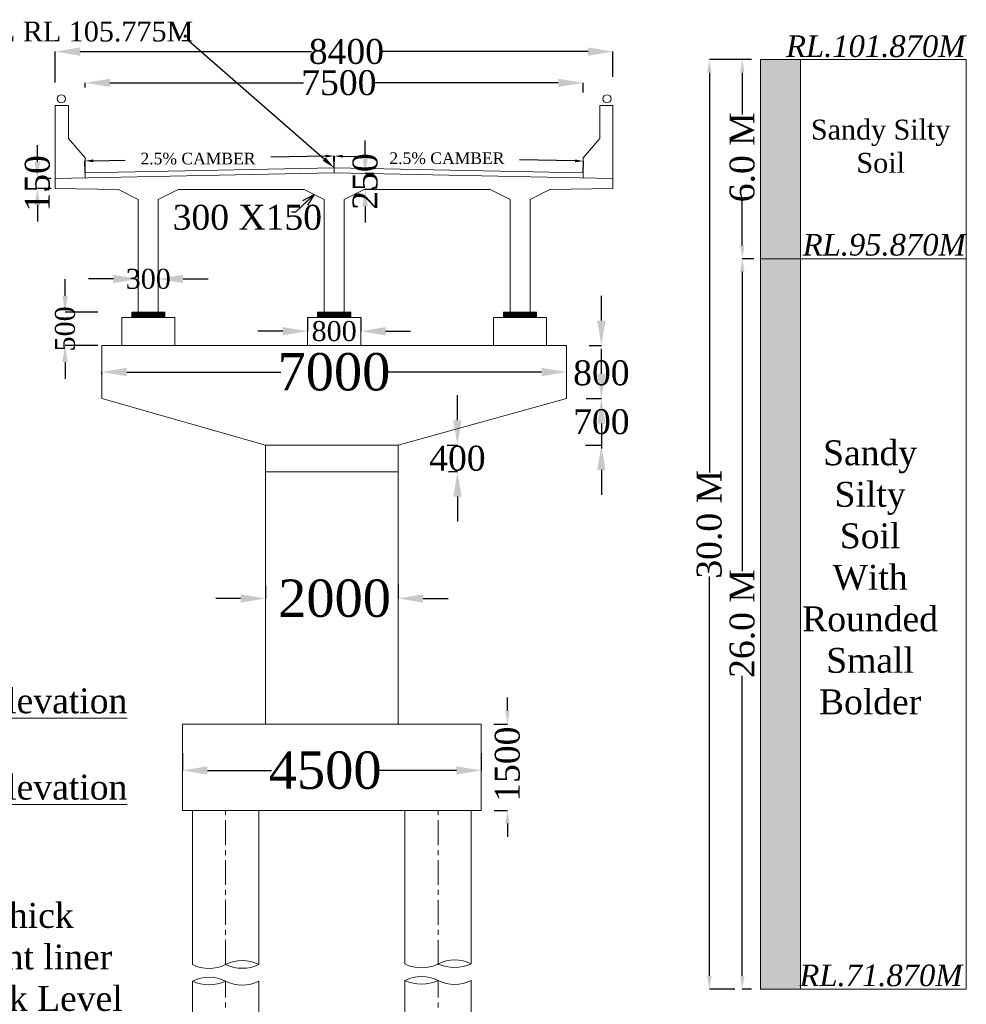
# Model space of a CAD drawing. Header units: millimetres. Extents: x 103078 to 28190236, y -3207472 to 320261.
# Tile 9 of 15: x 27989916 to 28046952, y -348554 to -289251. Entities that reach past the tile are written whole.
import ezdxf
from ezdxf import colors
from ezdxf.entities.mleader import LeaderData, LeaderLine
from ezdxf.math import Vec2, Vec3

# ---------------------------------------------------------------- set-up
doc = ezdxf.new("R2010")
doc.units = ezdxf.units.MM
doc.header["$LTSCALE"] = 60
doc.header["$MEASUREMENT"] = 0
doc.linetypes.add('CENTERX2', pattern=[4, 2.5, -0.5, 0.5, -0.5])
doc.layers.add('TEXT', color=7, linetype='Continuous')
doc.styles.add('PDF Arial Bold', font='times.ttf')
doc.dimstyles.get("Standard").update_dxf_attribs({"dimtxt": 400, "dimasz": 215, "dimexe": 0.18, "dimexo": 0.0625, "dimgap": 0.09, "dimtad": 0, "dimtih": 1, "dimtoh": 1, "dimdec": 0, "dimzin": 4, "dimdsep": 46, "dimtxsty": 'Standard', "dimblk": 'OPEN90', "dimcen": 0, "dimadec": 0, "dimazin": 1, "dimtfac": 1, "dimtdec": 0, "dimtix": 1, "dimtofl": 0, "dimtmove": 0, "dimatfit": 3, "dimldrblk": 'OPEN30', "dimfxl": 1, "dimtolj": 1, "dimtzin": 0, "dimarcsym": 0})
pattern_1 = [(45, (-58088732.1606, 395246.5), (-0.3535533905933, 0.3535533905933), [])]

# ---------------------------------------------------------------- blocks, each defined once
blk = doc.blocks.new('*D6228')
at = {"color": 0, "linetype": 'Continuous', "lineweight": -2, "ltscale": 2, "transparency": 16777216}
for p, q in [((27999726, -333427), (27999726, -334467)), ((28017726, -333427), (28017726, -334467)), ((28001226, -334467), (28005086, -334467)), ((28016226, -334467), (28011560, -334467))]:
    blk.add_line(p, q, dxfattribs=at)
at = {"color": 0, "linetype": 'Continuous', "lineweight": 9, "ltscale": 2, "transparency": 16777216}
for points in [[(28001226, -334217), (28001226, -334717), (27999726, -334467)], [(28016226, -334217), (28016226, -334717), (28017726, -334467)]]:
    blk.add_solid(points, dxfattribs=at)
at = {"layer": 'Defpoints', "color": 0, "linetype": 'Continuous', "lineweight": 9, "ltscale": 2, "transparency": 16777216}
for p in [(27999726, -333427), (28017726, -333427), (27999726, -334467)]:
    blk.add_point(p, dxfattribs=at)
at = {"color": 0, "linetype": 'Continuous', "lineweight": 9, "ltscale": 2, "transparency": 16777216, "insert": (28008323, -334467), "char_height": 1500, "attachment_point": 5, "style": 'PDF Arial Bold'}
blk.add_mtext('\\A1;{\\fTimes New Roman|b0|i0|c0|p18;\\H1.5x;4500}', dxfattribs=at)
blk = doc.blocks.new('*D6229')
at = {"color": 0, "linetype": 'Continuous', "lineweight": -2, "ltscale": 2, "transparency": 16777216}
for p, q in [((27994864, -310627), (27994864, -310473)), ((27996364, -310474), (28005649, -310474)), ((28021364, -310474), (28012052, -310474)), ((28022864, -310473), (28022864, -310473))]:
    blk.add_line(p, q, dxfattribs=at)
at = {"color": 0, "linetype": 'Continuous', "lineweight": 9, "ltscale": 2, "transparency": 16777216}
for points in [[(27996364, -310224), (27996364, -310724), (27994864, -310474)], [(28021364, -310224), (28021364, -310724), (28022864, -310474)]]:
    blk.add_solid(points, dxfattribs=at)
at = {"layer": 'Defpoints', "color": 0, "linetype": 'Continuous', "lineweight": 9, "ltscale": 2, "transparency": 16777216}
for p in [(27994864, -310474), (27994864, -310627), (28022864, -310474)]:
    blk.add_point(p, dxfattribs=at)
at = {"color": 0, "linetype": 'Continuous', "lineweight": 9, "ltscale": 2, "transparency": 16777216, "insert": (28008851, -310474), "char_height": 1500, "attachment_point": 5, "style": 'PDF Arial Bold'}
blk.add_mtext('\\A1;{\\fTimes New Roman|b0|i0|c0|p18;\\H1.5x;7000}', dxfattribs=at)
blk = doc.blocks.new('*D6230')
at = {"color": 0, "linetype": 'Continuous', "lineweight": -2, "ltscale": 2, "transparency": 16777216}
for p, q in [((28007264, -307194), (28007264, -308014)), ((28010464, -307194), (28010464, -308014)), ((28005764, -308014), (28004264, -308014)), ((28011964, -308014), (28013464, -308014))]:
    blk.add_line(p, q, dxfattribs=at)
at = {"color": 0, "linetype": 'Continuous', "lineweight": 9, "ltscale": 2, "transparency": 16777216}
for points in [[(28005764, -307764), (28005764, -308264), (28007264, -308014)], [(28011964, -307764), (28011964, -308264), (28010464, -308014)]]:
    blk.add_solid(points, dxfattribs=at)
at = {"layer": 'Defpoints', "color": 0, "linetype": 'Continuous', "lineweight": 9, "ltscale": 2, "transparency": 16777216}
for p in [(28007264, -307194), (28010464, -307194), (28010464, -308014)]:
    blk.add_point(p, dxfattribs=at)
at = {"color": 0, "linetype": 'Continuous', "lineweight": 9, "ltscale": 2, "transparency": 16777216, "insert": (28008864, -308014), "char_height": 1500, "attachment_point": 5, "style": 'PDF Arial Bold'}
blk.add_mtext('\\A1;{\\H0.8x;800}', dxfattribs=at)
blk = doc.blocks.new('*D6231')
at = {"color": 0, "linetype": 'Continuous', "lineweight": -2, "ltscale": 2, "transparency": 16777216}
for p, q in [((28024964, -307374), (28024964, -305874)), ((28024219, -308874), (28024964, -308874)), ((28024057, -312074), (28024964, -312074)), ((28024964, -313574), (28024964, -315074))]:
    blk.add_line(p, q, dxfattribs=at)
at = {"color": 0, "linetype": 'Continuous', "lineweight": 9, "ltscale": 2, "transparency": 16777216}
for points in [[(28024714, -307374), (28025214, -307374), (28024964, -308874)], [(28024714, -313574), (28025214, -313574), (28024964, -312074)]]:
    blk.add_solid(points, dxfattribs=at)
at = {"layer": 'Defpoints', "color": 0, "linetype": 'Continuous', "lineweight": 9, "ltscale": 2, "transparency": 16777216}
for p in [(28024219, -308874), (28024057, -312074), (28024964, -312074)]:
    blk.add_point(p, dxfattribs=at)
at = {"color": 0, "linetype": 'Continuous', "lineweight": 9, "ltscale": 2, "transparency": 16777216, "insert": (28024964, -310531), "char_height": 1500, "attachment_point": 5, "style": 'PDF Arial Bold'}
blk.add_mtext('\\A1;800', dxfattribs=at)
blk = doc.blocks.new('*D6232')
at = {"color": 0, "linetype": 'Continuous', "lineweight": -2, "ltscale": 2, "transparency": 16777216}
for p, q in [((28024964, -310574), (28024964, -309074)), ((28024219, -312074), (28024964, -312074)), ((28024009, -314873), (28024964, -314873)), ((28024964, -316373), (28024964, -317873))]:
    blk.add_line(p, q, dxfattribs=at)
at = {"color": 0, "linetype": 'Continuous', "lineweight": 9, "ltscale": 2, "transparency": 16777216}
for points in [[(28024714, -310574), (28025214, -310574), (28024964, -312074)], [(28024714, -316373), (28025214, -316373), (28024964, -314873)]]:
    blk.add_solid(points, dxfattribs=at)
at = {"layer": 'Defpoints', "color": 0, "linetype": 'Continuous', "lineweight": 9, "ltscale": 2, "transparency": 16777216}
for p in [(28024219, -312074), (28024009, -314873), (28024964, -314873)]:
    blk.add_point(p, dxfattribs=at)
at = {"color": 0, "linetype": 'Continuous', "lineweight": 9, "ltscale": 2, "transparency": 16777216, "insert": (28024964, -313474), "char_height": 1500, "attachment_point": 5, "style": 'PDF Arial Bold'}
blk.add_mtext('\\A1;700', dxfattribs=at)
blk = doc.blocks.new('*D6233')
at = {"color": 0, "linetype": 'Continuous', "lineweight": -2, "ltscale": 2, "transparency": 16777216}
for p, q in [((28016291, -313373), (28016291, -311873)), ((28015675, -314873), (28016292, -314873)), ((28015757, -316473), (28016292, -316473)), ((28016291, -317973), (28016291, -319473))]:
    blk.add_line(p, q, dxfattribs=at)
at = {"color": 0, "linetype": 'Continuous', "lineweight": 9, "ltscale": 2, "transparency": 16777216}
for points in [[(28016041, -313373), (28016541, -313373), (28016291, -314873)], [(28016041, -317973), (28016541, -317973), (28016291, -316473)]]:
    blk.add_solid(points, dxfattribs=at)
at = {"layer": 'Defpoints', "color": 0, "linetype": 'Continuous', "lineweight": 9, "ltscale": 2, "transparency": 16777216}
for p in [(28015675, -314873), (28015757, -316473), (28016291, -316473)]:
    blk.add_point(p, dxfattribs=at)
at = {"color": 0, "linetype": 'Continuous', "lineweight": 9, "ltscale": 2, "transparency": 16777216, "insert": (28016291, -315674), "char_height": 1500, "attachment_point": 5, "style": 'PDF Arial Bold'}
blk.add_mtext('\\A1;400', dxfattribs=at)
blk = doc.blocks.new('*D6234')
at = {"color": 0, "linetype": 'Continuous', "lineweight": -2, "ltscale": 2, "transparency": 16777216}
for p, q in [((27992064, -293029), (27992064, -291175)), ((27993564, -291175), (28007493, -291175)), ((28024164, -291175), (28011710, -291175)), ((28025664, -292688), (28025664, -291175))]:
    blk.add_line(p, q, dxfattribs=at)
at = {"color": 0, "linetype": 'Continuous', "lineweight": 9, "ltscale": 2, "transparency": 16777216}
for points in [[(27993564, -290925), (27993564, -291425), (27992064, -291175)], [(28024164, -290925), (28024164, -291425), (28025664, -291175)]]:
    blk.add_solid(points, dxfattribs=at)
at = {"layer": 'Defpoints', "color": 0, "linetype": 'Continuous', "lineweight": 9, "ltscale": 2, "transparency": 16777216}
for p in [(28025664, -291175), (28025664, -292689), (27992064, -293030)]:
    blk.add_point(p, dxfattribs=at)
at = {"color": 0, "linetype": 'Continuous', "lineweight": 9, "ltscale": 2, "transparency": 16777216, "insert": (28009602, -291175), "char_height": 1500, "attachment_point": 5, "style": 'PDF Arial Bold'}
blk.add_mtext('\\A1;8400', dxfattribs=at)
blk = doc.blocks.new('*D6235')
at = {"color": 0, "linetype": 'Continuous', "lineweight": -2, "ltscale": 2, "transparency": 16777216}
for p, q in [((27993858, -293329), (27993858, -293055)), ((27995358, -293055), (28007013, -293055)), ((28022370, -293055), (28011281, -293055)), ((28023870, -293636), (28023870, -293055))]:
    blk.add_line(p, q, dxfattribs=at)
at = {"color": 0, "linetype": 'Continuous', "lineweight": 9, "ltscale": 2, "transparency": 16777216}
for points in [[(27995358, -292805), (27995358, -293305), (27993858, -293055)], [(28022370, -292805), (28022370, -293305), (28023870, -293055)]]:
    blk.add_solid(points, dxfattribs=at)
at = {"layer": 'Defpoints', "color": 0, "linetype": 'Continuous', "lineweight": 9, "ltscale": 2, "transparency": 16777216}
for p in [(27993858, -293330), (28023870, -293055), (28023870, -293637)]:
    blk.add_point(p, dxfattribs=at)
at = {"color": 0, "linetype": 'Continuous', "lineweight": 9, "ltscale": 2, "transparency": 16777216, "insert": (28009147, -293055), "char_height": 1500, "attachment_point": 5, "style": 'PDF Arial Bold'}
blk.add_mtext('\\A1;7500', dxfattribs=at)
blk = doc.blocks.new('*D6336')
at = {"color": 0, "linetype": 'Continuous', "lineweight": -2, "ltscale": 2, "transparency": 16777216}
for p, q in [((28008350, -297468), (28005043, -297535)), ((28008864, -298174), (28008850, -297458)), ((27993864, -298474), (27993850, -297758)), ((27994349, -297748), (27996280, -297710))]:
    blk.add_line(p, q, dxfattribs=at)
at = {"color": 0, "linetype": 'Continuous', "lineweight": 9, "ltscale": 2, "transparency": 16777216}
for points in [[(27994348, -297665), (27994351, -297832), (27993850, -297758)], [(28008348, -297385), (28008351, -297552), (28008850, -297458)]]:
    blk.add_solid(points, dxfattribs=at)
at = {"layer": 'Defpoints', "color": 0, "linetype": 'Continuous', "lineweight": 9, "ltscale": 2, "transparency": 16777216}
for p in [(28008850, -297458), (28008864, -298174), (27993864, -298474)]:
    blk.add_point(p, dxfattribs=at)
at = {"color": 0, "linetype": 'Continuous', "lineweight": 9, "ltscale": 2, "transparency": 16777216, "insert": (28000661, -297622), "char_height": 500, "width": 8320.45, "attachment_point": 5, "style": 'PDF Arial Bold'}
blk.add_mtext('\\A1;{\\H1.4x;2.5% CAMBER}', dxfattribs=at)
blk = doc.blocks.new('*D6238')
at = {"color": 0, "linetype": 'Continuous', "lineweight": -2, "ltscale": 2, "transparency": 16777216}
for p, q in [((28008864, -298174), (28008878, -297465)), ((28009378, -297475), (28011274, -297513)), ((28023378, -297755), (28020037, -297688)), ((28023864, -298474), (28023878, -297765))]:
    blk.add_line(p, q, dxfattribs=at)
at = {"color": 0, "linetype": 'Continuous', "lineweight": 9, "ltscale": 2, "transparency": 16777216}
for points in [[(28009380, -297391), (28009376, -297558), (28008878, -297465)], [(28023380, -297671), (28023376, -297838), (28023878, -297765)]]:
    blk.add_solid(points, dxfattribs=at)
at = {"layer": 'Defpoints', "color": 0, "linetype": 'Continuous', "lineweight": 9, "ltscale": 2, "transparency": 16777216}
for p in [(28008864, -298174), (28023878, -297765), (28023864, -298474)]:
    blk.add_point(p, dxfattribs=at)
at = {"color": 0, "linetype": 'Continuous', "lineweight": 9, "ltscale": 2, "transparency": 16777216, "insert": (28015656, -297600), "char_height": 500, "width": 7655.36, "attachment_point": 5, "style": 'PDF Arial Bold'}
blk.add_mtext('\\A1;{\\H1.4x;2.5% CAMBER}', dxfattribs=at)
blk = doc.blocks.new('*D6337')
at = {"color": 0, "linetype": 'Continuous', "lineweight": -2, "ltscale": 2, "transparency": 16777216}
for p, q in [((27990985, -297810), (27990985, -296810)), ((27991815, -298810), (27990985, -298810)), ((27991815, -299410), (27990985, -299410)), ((27990985, -300410), (27990985, -301410))]:
    blk.add_line(p, q, dxfattribs=at)
at = {"color": 0, "linetype": 'Continuous', "lineweight": 9, "ltscale": 2, "transparency": 16777216}
for points in [[(27990818, -297810), (27991152, -297810), (27990985, -298810)], [(27990818, -300410), (27991152, -300410), (27990985, -299410)]]:
    blk.add_solid(points, dxfattribs=at)
at = {"layer": 'Defpoints', "color": 0, "linetype": 'Continuous', "lineweight": 9, "ltscale": 2, "transparency": 16777216}
for p in [(27991815, -298810), (27990985, -299410), (27991815, -299410)]:
    blk.add_point(p, dxfattribs=at)
at = {"color": 0, "linetype": 'Continuous', "lineweight": 9, "ltscale": 2, "transparency": 16777216, "insert": (27990985, -299110), "char_height": 1500, "attachment_point": 5, "rotation": 90, "style": 'PDF Arial Bold'}
blk.add_mtext('\\A1;150', dxfattribs=at)
blk = doc.blocks.new('*D6338')
at = {"color": 0, "linetype": 'Continuous', "lineweight": -2, "ltscale": 2, "transparency": 16777216}
for p, q in [((28010733, -297521), (28010733, -296521)), ((28011258, -298521), (28010733, -298521)), ((28011258, -299474), (28010733, -299474)), ((28010733, -300474), (28010733, -301474))]:
    blk.add_line(p, q, dxfattribs=at)
at = {"color": 0, "linetype": 'Continuous', "lineweight": 9, "ltscale": 2, "transparency": 16777216}
for points in [[(28010567, -297521), (28010900, -297521), (28010733, -298521)], [(28010567, -300474), (28010900, -300474), (28010733, -299474)]]:
    blk.add_solid(points, dxfattribs=at)
at = {"layer": 'Defpoints', "color": 0, "linetype": 'Continuous', "lineweight": 9, "ltscale": 2, "transparency": 16777216}
for p in [(28011258, -298521), (28010733, -299474), (28011258, -299474)]:
    blk.add_point(p, dxfattribs=at)
at = {"color": 0, "linetype": 'Continuous', "lineweight": 9, "ltscale": 2, "transparency": 16777216, "insert": (28010733, -298997), "char_height": 1500, "attachment_point": 5, "rotation": 90, "style": 'PDF Arial Bold'}
blk.add_mtext('\\A1;250', dxfattribs=at)
blk = doc.blocks.new('*D6334')
at = {"color": 0, "linetype": 'Continuous', "lineweight": -2, "ltscale": 2, "transparency": 16777216}
for p, q in [((27997064, -304389), (27997064, -304867)), ((27998264, -304389), (27998264, -304867)), ((27995564, -304867), (27994064, -304867)), ((27999764, -304867), (28001264, -304867))]:
    blk.add_line(p, q, dxfattribs=at)
at = {"color": 0, "linetype": 'Continuous', "lineweight": 9, "ltscale": 2, "transparency": 16777216}
for points in [[(27995564, -304617), (27995564, -305117), (27997064, -304867)], [(27999764, -304617), (27999764, -305117), (27998264, -304867)]]:
    blk.add_solid(points, dxfattribs=at)
at = {"layer": 'Defpoints', "color": 0, "linetype": 'Continuous', "lineweight": 9, "ltscale": 2, "transparency": 16777216}
for p in [(27997064, -304389), (27998264, -304389), (27998264, -304867)]:
    blk.add_point(p, dxfattribs=at)
at = {"color": 0, "linetype": 'Continuous', "lineweight": 9, "ltscale": 2, "transparency": 16777216, "insert": (27997664, -304867), "char_height": 1500, "attachment_point": 5, "style": 'PDF Arial Bold'}
blk.add_mtext('\\A1;{\\H0.8x;300}', dxfattribs=at)
blk = doc.blocks.new('*D6328')
at = {"color": 0, "linetype": 'Continuous', "lineweight": -2, "ltscale": 2, "transparency": 16777216}
for p, q in [((27992652, -305874), (27992652, -304874)), ((27994620, -306874), (27992652, -306874)), ((27994620, -308874), (27992652, -308874)), ((27992652, -309874), (27992652, -310874))]:
    blk.add_line(p, q, dxfattribs=at)
at = {"color": 0, "linetype": 'Continuous', "lineweight": 9, "ltscale": 2, "transparency": 16777216}
for points in [[(27992485, -305874), (27992819, -305874), (27992652, -306874)], [(27992485, -309874), (27992819, -309874), (27992652, -308874)]]:
    blk.add_solid(points, dxfattribs=at)
at = {"layer": 'Defpoints', "color": 0, "linetype": 'Continuous', "lineweight": 9, "ltscale": 2, "transparency": 16777216}
for p in [(27994620, -306874), (27992652, -308874), (27994620, -308874)]:
    blk.add_point(p, dxfattribs=at)
at = {"color": 0, "linetype": 'Continuous', "lineweight": 9, "ltscale": 2, "transparency": 16777216, "insert": (27992652, -307874), "char_height": 1500, "attachment_point": 5, "rotation": 90, "style": 'PDF Arial Bold'}
blk.add_mtext('\\A1;{\\H0.8x;500}', dxfattribs=at)
blk = doc.blocks.new('*D6254')
at = {"color": 0, "linetype": 'Continuous', "lineweight": -2, "ltscale": 2, "transparency": 16777216}
for p, q in [((28033552, -291647), (28031471, -291647)), ((28031471, -292447), (28031471, -316516)), ((28031471, -346847), (28031471, -322778)), ((28033011, -347647), (28031471, -347647))]:
    blk.add_line(p, q, dxfattribs=at)
at = {"color": 0, "linetype": 'Continuous', "lineweight": 9, "ltscale": 2, "transparency": 16777216}
for points in [[(28031337, -292447), (28031604, -292447), (28031471, -291647)], [(28031337, -346847), (28031604, -346847), (28031471, -347647)]]:
    blk.add_solid(points, dxfattribs=at)
at = {"layer": 'Defpoints', "color": 0, "linetype": 'Continuous', "lineweight": 9, "ltscale": 2, "transparency": 16777216}
for p in [(28033552, -291647), (28031471, -347647), (28033011, -347647)]:
    blk.add_point(p, dxfattribs=at)
at = {"color": 0, "linetype": 'Continuous', "lineweight": 9, "ltscale": 2, "transparency": 16777216, "insert": (28031471, -319647), "char_height": 1500, "attachment_point": 5, "rotation": 90, "style": 'PDF Arial Bold'}
blk.add_mtext('\\A1;30.0 M', dxfattribs=at)
blk = doc.blocks.new('*D6256')
at = {"color": 0, "linetype": 'Continuous', "lineweight": -2, "ltscale": 2, "transparency": 16777216}
for p, q in [((28034003, -291647), (28033454, -291647)), ((28033454, -292447), (28033454, -294963)), ((28033454, -302847), (28033454, -300113)), ((28034151, -303647), (28033454, -303647))]:
    blk.add_line(p, q, dxfattribs=at)
at = {"color": 0, "linetype": 'Continuous', "lineweight": 9, "ltscale": 2, "transparency": 16777216}
for points in [[(28033321, -292447), (28033588, -292447), (28033454, -291647)], [(28033321, -302847), (28033588, -302847), (28033454, -303647)]]:
    blk.add_solid(points, dxfattribs=at)
at = {"layer": 'Defpoints', "color": 0, "linetype": 'Continuous', "lineweight": 9, "ltscale": 2, "transparency": 16777216}
for p in [(28034003, -291647), (28033454, -303647), (28034151, -303647)]:
    blk.add_point(p, dxfattribs=at)
at = {"color": 0, "linetype": 'Continuous', "lineweight": 9, "ltscale": 2, "transparency": 16777216, "insert": (28033454, -297538), "char_height": 1500, "attachment_point": 5, "rotation": 90, "style": 'PDF Arial Bold'}
blk.add_mtext('\\A1;6.0 M', dxfattribs=at)
blk = doc.blocks.new('*D6257')
at = {"color": 0, "linetype": 'Continuous', "lineweight": -2, "ltscale": 2, "transparency": 16777216}
for p, q in [((28034151, -303647), (28033454, -303647)), ((28033454, -304447), (28033454, -322470)), ((28033454, -346847), (28033454, -328776)), ((28034003, -347647), (28033454, -347647))]:
    blk.add_line(p, q, dxfattribs=at)
at = {"color": 0, "linetype": 'Continuous', "lineweight": 9, "ltscale": 2, "transparency": 16777216}
for points in [[(28033321, -304447), (28033588, -304447), (28033454, -303647)], [(28033321, -346847), (28033588, -346847), (28033454, -347647)]]:
    blk.add_solid(points, dxfattribs=at)
at = {"layer": 'Defpoints', "color": 0, "linetype": 'Continuous', "lineweight": 9, "ltscale": 2, "transparency": 16777216}
for p in [(28034151, -303647), (28033454, -347647), (28034003, -347647)]:
    blk.add_point(p, dxfattribs=at)
at = {"color": 0, "linetype": 'Continuous', "lineweight": 9, "ltscale": 2, "transparency": 16777216, "insert": (28033454, -325623), "char_height": 1500, "attachment_point": 5, "rotation": 90, "style": 'PDF Arial Bold'}
blk.add_mtext('\\A1;26.0 M', dxfattribs=at)
blk = doc.blocks.new('*D6306')
at = {"color": 0, "linetype": 'Continuous', "lineweight": -2, "ltscale": 2, "transparency": 16777216}
for p, q in [((28004726, -323355), (28004726, -324110)), ((28012726, -323264), (28012726, -324110)), ((28003226, -324110), (28001726, -324110)), ((28014226, -324110), (28015726, -324110))]:
    blk.add_line(p, q, dxfattribs=at)
at = {"color": 0, "linetype": 'Continuous', "lineweight": 9, "ltscale": 2, "transparency": 16777216}
for points in [[(28003226, -323860), (28003226, -324360), (28004726, -324110)], [(28014226, -323860), (28014226, -324360), (28012726, -324110)]]:
    blk.add_solid(points, dxfattribs=at)
at = {"layer": 'Defpoints', "color": 0, "linetype": 'Continuous', "lineweight": 9, "ltscale": 2, "transparency": 16777216}
for p in [(28004726, -323355), (28012726, -323264), (28004726, -324110)]:
    blk.add_point(p, dxfattribs=at)
at = {"color": 0, "linetype": 'Continuous', "lineweight": 9, "ltscale": 2, "transparency": 16777216, "insert": (28008888, -324110), "char_height": 1500, "attachment_point": 5, "style": 'PDF Arial Bold'}
blk.add_mtext('\\A1;{\\H1.5x;2000}', dxfattribs=at)
blk = doc.blocks.new('*D6305')
at = {"color": 0, "linetype": 'Continuous', "lineweight": -2, "ltscale": 2, "transparency": 16777216}
for p, q in [((28019304, -330874), (28019304, -330074)), ((28018476, -331674), (28019304, -331674)), ((28018504, -336874), (28019304, -336874)), ((28019304, -337674), (28019304, -338474))]:
    blk.add_line(p, q, dxfattribs=at)
at = {"color": 0, "linetype": 'Continuous', "lineweight": 9, "ltscale": 2, "transparency": 16777216}
for points in [[(28019170, -330874), (28019437, -330874), (28019304, -331674)], [(28019170, -337674), (28019437, -337674), (28019304, -336874)]]:
    blk.add_solid(points, dxfattribs=at)
at = {"layer": 'Defpoints', "color": 0, "linetype": 'Continuous', "lineweight": 9, "ltscale": 2, "transparency": 16777216}
for p in [(28018476, -331674), (28018504, -336874), (28019304, -336874)]:
    blk.add_point(p, dxfattribs=at)
at = {"color": 0, "linetype": 'Continuous', "lineweight": 9, "ltscale": 2, "transparency": 16777216, "insert": (28019304, -334092), "char_height": 1500, "attachment_point": 5, "rotation": 90, "style": 'PDF Arial Bold'}
blk.add_mtext('\\A1;1500', dxfattribs=at)

msp = doc.modelspace()

# ---------------------------------------------------------------- hatches: boundary and pattern name
at = {"linetype": 'Continuous', "lineweight": 9, "ltscale": 2}
h = msp.add_hatch(color=7, dxfattribs=at)
h.dxf.hatch_style = 1
h.paths.add_polyline_path([(28036952.3, -291647), (28034552.3, -291647), (28034552.3, -303647), (28036952.3, -303647)])
h = msp.add_hatch(dxfattribs=at)
h.set_pattern_fill('AR-CONC', scale=120)
h.set_pattern_definition([(50, (9462913.74, 1774785.4), (860.71222, -75.302562), [90, -990]), (355, (9462913.7, 1774785.4), (-166.5016, 902.63056), [72, -792]), (100.4514445, (9462985.5, 1774779.1), (694.210616, 827.32799), [76.48823, -841.370534]), (46.1842, (9462913.7, 1775025.4), (1280.689597, -198.623137), [135, -1485]), (96.6356355, (9463020.5, 1775008.8), (1121.594335, 1168.94232), [114.73241, -1262.05651]), (351.184164, (9462913.7, 1775025.4), (1121.59433, 1168.94232), [108, -1188]), (21, (9463033.74, 1774965.4), (716.288463, -483.14267), [90, -990]), (326, (9463033.7, 1774965.4), (291.9784, 870.180054), [72, -792]), (71.4514447, (9463093.4, 1774925.1), (1008.266852, 387.037383), [76.48823, -841.370534]), (37.5, (9462913.74, 1774785.4), (14.5918264, 399.4726246), [0, -782.4, 0, -804, 0, -795]), (7.5, (9462913.74, 1774785.4), (315.683445, 473.294054), [0, -458.4, 0, -764.4, 0, -303]), (327.5, (9462646.14, 1774785.4), (640.5869234, -27.065846), [0, -300, 0, -936, 0, -1242]), (317.5, (9462526.14, 1774785.4), (699.823403, 120.125979), [0, -390, 0, -621.6, 0, -882])])
h.paths.add_polyline_path([(28036952.3, -303647), (28034552.3, -303647), (28034552.3, -347647), (28036952.3, -347647)])
h = msp.add_hatch(dxfattribs=at)
h.set_pattern_fill('ANSI31', scale=4)
h.set_pattern_definition(pattern_1)
h.paths.add_polyline_path([(27997663.8, -306873.5), (27996663.8, -306873.5), (27996663.8, -307193.5), (27997663.8, -307193.5)])
h.paths.add_polyline_path([(27997663.8, -306873.5), (27997663.8, -307193.5), (27998663.8, -307193.5), (27998663.8, -306873.5)])
h = msp.add_hatch(dxfattribs=at)
h.set_pattern_fill('ANSI31', scale=4)
h.set_pattern_definition(pattern_1)
h.paths.add_polyline_path([(28007863.8, -306873.5), (28007863.8, -307193.5), (28008863.8, -307193.5), (28008863.8, -306873.5)])
h.paths.add_polyline_path([(28008863.8, -306873.5), (28008863.8, -307193.5), (28009863.8, -307193.5), (28009863.8, -306873.5)])
h = msp.add_hatch(dxfattribs=at)
h.set_pattern_fill('ANSI31', scale=4)
h.set_pattern_definition(pattern_1)
h.paths.add_polyline_path([(28020063.8, -307193.5), (28020063.8, -306873.5), (28019063.8, -306873.5), (28019063.8, -307193.5)])
h.paths.add_polyline_path([(28020063.8, -306873.5), (28020063.8, -307193.5), (28021063.8, -307193.5), (28021063.8, -306873.5)])

# ---------------------------------------------------------------- linework, layer by layer
at = {"color": 7, "linetype": 'Continuous', "lineweight": 9, "ltscale": 2}
for p, q in [((28034552.3, -291647), (28046952.3, -291647)), ((28046952.3, -291647), (28034552.3, -291647)), ((28034552.3, -291647), (28034552.3, -347647)), ((28036952.3, -291647), (28036952.3, -347647)), ((28046952.3, -291647), (28046952.3, -347647)), ((27992063.8, -298809.5), (27992063.8, -294409.5)), ((27992063.8, -294409.5), (27992863.8, -294409.5)), ((27992863.8, -294409.5), (27992863.8, -296409.5)), ((28025663.8, -294409.5), (28024863.8, -294409.5)), ((28024863.8, -294409.5), (28024863.8, -296409.5)), ((28025663.8, -299409.5), (28025663.8, -294409.5)), ((27993858.2, -297573.6), (27992863.8, -296409.5)), ((28023869.5, -297573.6), (28024863.8, -296409.5)), ((27993858.2, -298773.6), (27993858.2, -297573.6)), ((28023869.5, -298773.6), (28023869.5, -297573.6)), ((27993863.8, -298473.5), (28008863.8, -298173.5)), ((28008863.8, -298173.5), (28023863.8, -298473.5)), ((28008863.8, -298473.5), (28008863.8, -298173.5)), ((27992063.8, -298809.5), (28008863.8, -298473.5)), ((27992063.8, -299409.6), (27992063.8, -298809.5)), ((28008863.8, -298473.5), (28025663.8, -298809.5)), ((27995863.8, -299473.5), (27992063.8, -299409.6)), ((27997063.8, -300073.5), (27995863.8, -299473.5)), ((27998263.8, -300073.5), (27999463.8, -299473.5)), ((27999463.8, -299473.5), (28007063.8, -299473.5)), ((28008263.8, -300073.5), (28007063.8, -299473.5)), ((28009463.8, -300073.5), (28010663.8, -299473.5)), ((28010663.8, -299473.5), (28018263.8, -299473.5)), ((28019463.8, -300073.5), (28018263.8, -299473.5)), ((28020663.8, -300073.5), (28021863.8, -299473.5)), ((28021863.8, -299473.5), (28025663.8, -299409.5)), ((28025660.2, -299409.5), (28025663.8, -299409.6)), ((27997063.8, -306873.5), (27997063.8, -300073.5)), ((27998263.8, -306873.5), (27998263.8, -300073.5)), ((28008263.8, -306873.5), (28008263.8, -300073.5)), ((28009463.8, -306873.5), (28009463.8, -300073.5)), ((28019463.8, -306873.5), (28019463.8, -300073.5)), ((28020663.8, -306873.5), (28020663.8, -300073.5)), ((28046952.3, -303647), (28034552.3, -303647)), ((27996663.8, -306873.5), (27998663.8, -306873.5)), ((27996663.8, -307193.5), (27996663.8, -306873.5)), ((27997663.8, -307193.5), (27997663.8, -306873.5)), ((27998663.8, -307193.5), (27998663.8, -306873.5)), ((28007863.8, -306873.5), (28009863.8, -306873.5)), ((28007863.8, -307193.5), (28007863.8, -306873.5)), ((28008863.8, -307193.5), (28008863.8, -306873.5)), ((28009863.8, -307193.5), (28009863.8, -306873.5)), ((28019063.8, -306873.5), (28021063.8, -306873.5)), ((28019063.8, -307193.5), (28019063.8, -306873.5)), ((28020063.8, -307193.5), (28020063.8, -306873.5)), ((28021063.8, -307193.5), (28021063.8, -306873.5)), ((27996063.8, -307193.5), (27999263.8, -307193.5)), ((27996063.8, -308873.5), (27996063.8, -307193.5)), ((27999263.8, -307193.5), (27999263.8, -308873.5)), ((28007263.8, -307193.5), (28010463.8, -307193.5)), ((28007263.8, -308873.5), (28007263.8, -307193.5)), ((28010463.8, -307193.5), (28010463.8, -308873.5)), ((28018463.8, -307193.5), (28021663.8, -307193.5)), ((28018463.8, -308873.5), (28018463.8, -307193.5)), ((28021663.8, -307193.5), (28021663.8, -308873.5)), ((27994863.8, -308873.5), (28022863.8, -308873.5)), ((27994863.8, -308873.5), (27994863.8, -312073.5)), ((27999263.8, -308873.5), (27996063.8, -308873.5)), ((28010463.8, -308873.5), (28007263.8, -308873.5)), ((28021663.8, -308873.5), (28018463.8, -308873.5)), ((28022863.8, -312073.5), (28022863.8, -308873.5)), ((27994863.8, -312073.5), (28004725.8, -314873.5)), ((28022863.8, -312073.5), (28012725.8, -314873.5)), ((28004725.8, -331673.5), (28004725.8, -314873.5)), ((28012725.8, -331673.5), (28012725.8, -314873.5)), ((27999725.8, -331673.5), (28017725.8, -331673.5)), ((27999725.8, -336873.5), (27999725.8, -331673.5)), ((28046952.3, -347647), (28034552.3, -347647)), ((28046952.3, -347647), (28034552.3, -347647))]:
    msp.add_line(p, q, dxfattribs=at)
at = {"linetype": 'Continuous', "lineweight": 9}
for p, q in [((28004725.8, -314873.5), (28012725.8, -314873.5)), ((28004725.8, -316473.5), (28012725.8, -316473.5)), ((28017725.8, -336873.5), (28017725.8, -331673.5)), ((28017725.8, -336873.5), (27999725.8, -336873.5)), ((28000325.8, -346166.1), (28000325.8, -336873.5)), ((28004325.8, -346166.1), (28004325.8, -336873.5)), ((28013125.8, -346124.1), (28013125.8, -336873.5)), ((28017125.8, -346124.1), (28017125.8, -336873.5)), ((28000325.8, -369739.9), (28000325.8, -347162.7)), ((28004325.8, -369739.9), (28004325.8, -347162.7)), ((28013125.8, -369739.9), (28013125.8, -347120.7)), ((28017125.8, -369739.9), (28017125.8, -347120.7))]:
    msp.add_line(p, q, dxfattribs=at)
at = {"color": 7, "linetype": 'Continuous', "lineweight": 9, "ltscale": 2}
for centre in [(27992423.8, -294017.5), (28025303.8, -294017.5)]:
    msp.add_circle(centre, 250, dxfattribs=at)
for centre, radius, start, end in [((28001325.8, -344166.1), 2236.1, 243.434949, 296.565051), ((28003325.8, -348084.4), 2163.3, 62.467673, 117.532327), ((28003325.8, -343948), 2433.1, 245.731961, 294.268039), ((28014125.8, -344124.1), 2236.1, 243.434949, 296.565051), ((28016125.8, -348042.4), 2163.3, 62.467673, 117.532327), ((28016125.8, -343906), 2433.1, 245.731961, 294.268039), ((28001325.8, -349081.1), 2163.3, 62.467673, 117.532327), ((28014125.8, -349039.1), 2163.3, 62.467673, 117.532327), ((28001325.8, -344944.7), 2433.1, 245.731961, 294.268039), ((28003325.8, -345162.7), 2236.1, 243.434949, 296.565051), ((28014125.8, -344902.7), 2433.1, 245.731961, 294.268039), ((28016125.8, -345120.7), 2236.1, 243.434949, 296.565051)]:
    msp.add_arc(centre, radius, start, end, dxfattribs=at)
at = {"layer": 'TEXT', "color": 7, "linetype": 'CENTERX2', "lineweight": 9, "ltscale": 10}
for p, q in [((28002325.8, -346166.1), (28002325.8, -336873.5)), ((28015125.8, -346166.1), (28015125.8, -336873.5)), ((28002325.8, -369739.9), (28002325.8, -347162.7)), ((28015125.8, -369739.9), (28015125.8, -347162.7))]:
    msp.add_line(p, q, dxfattribs=at)

# ---------------------------------------------------------------- texts
at = {"color": 7, "linetype": 'Continuous', "lineweight": 9, "ltscale": 2, "attachment_point": 3, "style": 'PDF Arial Bold'}
for s, insert, char_height, width in [('{\\fTimes New Roman|b0|i1|c0|p18;RL.101.870M}', (28046895.4, -290195.3), 1300, 6956.071), ('{\\fTimes New Roman|b0|i1|c0|p18;RL.95.870M}', (28046914.3, -302156.7), 1300, 6956.071), ('\\pxqc;{\\L\\C256;As Show Elevation}', (27997325.6, -329523.4), 1500, 19340.807), ('\\pxqc;{\\L\\C256;As Show Elevation}', (27997325.6, -334723.4), 1500, 19340.807), ('{\\fTimes New Roman|b0|i1|c0|p18;RL.71.870M}', (28046719.2, -346161.3), 1300, 6956.071)]:
    msp.add_mtext(s, dxfattribs=dict(at, insert=insert, char_height=char_height, width=width))
at = {"color": 7, "linetype": 'Continuous', "lineweight": 9, "ltscale": 2, "attachment_point": 1, "style": 'PDF Arial Bold'}
for s, width, insert, char_height in [('\\pxqc,t5;Sandy Silty Soil', 8487.714, (28037548.7, -295272.5), 1200), ('\\pxqc,t5;Sandy Silty Soil With \\PRounded Small Bolder', 5967.813, (28038171.4, -314585.4), 1500)]:
    msp.add_mtext_dynamic_manual_height_columns(s, width=width, gutter_width=1.2, heights=[0], dxfattribs=dict(at, insert=insert, char_height=char_height))
at = {"linetype": 'Continuous', "lineweight": 9, "insert": (27999131.9, -301163.1), "char_height": 1000, "attachment_point": 4}
msp.add_mtext('{\\fTimes New Roman|b0|i0|c0|p18;\\H1.5x;300 X150}', dxfattribs=at)

# ---------------------------------------------------------------- dimensions: what is measured, and where the dimension line sits
at = {"color": 7, "linetype": 'Continuous', "lineweight": 9, "ltscale": 2}
for base, p1, p2, text, picture, middle in [((28025663.8, -291175.4), (27992063.8, -293029.6), (28025663.8, -292688.6), '8400', '*D6234', (28009601.8, -291175.4)), ((28023869.5, -293054.7), (27993858.2, -293329.6), (28023869.5, -293636.6), '7500', '*D6235', (28009147.1, -293054.7)), ((27998263.8, -304866.9), (27997063.8, -304388.7), (27998263.8, -304388.7), '{\\H0.8x;300}', '*D6334', (27997663.8, -304866.9)), ((28010463.8, -308014), (28007263.8, -307193.5), (28010463.8, -307193.5), '{\\H0.8x;800}', '*D6230', (28008863.8, -308014)), ((27994863.8, -310473.5), (28022863.8, -310473.5), (27994863.8, -310626.9), '{\\fTimes New Roman|b0|i0|c0|p18;\\H1.5x;7000}', '*D6229', (28008850.8, -310473.5)), ((28004725.8, -324109.8), (28012725.8, -323264), (28004725.8, -323355), '{\\H1.5x;2000}', '*D6306', (28008888.3, -324109.8)), ((27999725.8, -334466.8), (28017725.8, -333426.9), (27999725.8, -333426.9), '{\\fTimes New Roman|b0|i0|c0|p18;\\H1.5x;4500}', '*D6228', (28008323.2, -334466.8))]:
    dim = msp.add_linear_dim(base=base, p1=p1, p2=p2, text=text, dimstyle='Standard', override={"dimtxt": 1500, "dimasz": 1500, "dimtxsty": 'PDF Arial Bold', "dimfxl": 300}, dxfattribs=at)
    dim.commit()
    dim.dimension.update_dxf_attribs({"geometry": picture, "text_midpoint": middle, "dimtype": 160})
dim = msp.add_linear_dim(base=(28031470.7, -347647), p1=(28033551.7, -291647), p2=(28033011.4, -347647), angle=90, text='30.0 M', dimstyle='Standard', override={"dimtxt": 1500, "dimasz": 800, "dimtxsty": 'PDF Arial Bold', "dimfxl": 300}, dxfattribs=at)
dim.commit()
dim.dimension.update_dxf_attribs({"geometry": '*D6254', "text_midpoint": (28031470.7, -319647), "text_rotation": 90})
for base, p1, p2, angle, text, override, picture, middle, dimtype in [((28033454.3, -303647), (28034003.2, -291647), (28034151.1, -303647), 90, '6.0 M', {"dimtxt": 1500, "dimasz": 800, "dimtxsty": 'PDF Arial Bold', "dimfxl": 300}, '*D6256', (28033454.3, -297537.8), 160), ((28033454.3, -347647), (28034151.1, -303647), (28034003.2, -347647), 90, '26.0 M', {"dimtxt": 1500, "dimasz": 800, "dimtxsty": 'PDF Arial Bold', "dimfxl": 300}, '*D6257', (28033454.3, -325623), 160), ((27992651.8, -308873.5), (27994619.6, -306873.5), (27994619.6, -308873.5), 270, '{\\H0.8x;500}', {"dimtxt": 1500, "dimasz": 1000, "dimtxsty": 'PDF Arial Bold', "dimfxl": 300}, '*D6328', (27992651.8, -307873.5), 161), ((28019303.7, -336873.5), (28018475.8, -331673.5), (28018504.3, -336873.5), 90, '1500', {"dimtxt": 1500, "dimasz": 800, "dimtxsty": 'PDF Arial Bold', "dimfxl": 300}, '*D6305', (28019303.7, -334092.4), 160)]:
    dim = msp.add_linear_dim(base=base, p1=p1, p2=p2, angle=angle, text=text, dimstyle='Standard', override=override, dxfattribs=at)
    dim.commit()
    dim.dimension.update_dxf_attribs({"geometry": picture, "text_midpoint": middle, "dimtype": dimtype, "text_rotation": 90})
for p1, p2, distance, text, picture, middle in [((27991815.3, -298809.5), (27991815.3, -299409.6), -830.5, '150', '*D6337', (27990984.8, -299109.6)), ((28011258.1, -298521.4), (28011258.1, -299473.5), -524.8, '250', '*D6338', (28010733.3, -298997.4))]:
    dim = msp.add_aligned_dim(p1=p1, p2=p2, distance=distance, text=text, dimstyle='Standard', override={"dimtxt": 1500, "dimasz": 1000, "dimtxsty": 'PDF Arial Bold', "dimfxl": 300}, dxfattribs=at)
    dim.commit()
    dim.dimension.update_dxf_attribs({"geometry": picture, "text_midpoint": middle, "text_rotation": 90})
for base, p1, p2, angle, text, override, picture, middle, dimtype in [((28008849.5, -297458.5), (27993863.8, -298473.5), (28008863.8, -298173.5), 1.145763, '{\\H1.4x;2.5% CAMBER}', {"dimtxt": 500, "dimasz": 500, "dimexe": 0, "dimexo": 0, "dimgap": 1000, "dimtxsty": 'PDF Arial Bold', "dimfxl": 300}, '*D6336', (28000661.2, -297622.3), 161), ((28023878, -297764.7), (28008863.8, -298173.5), (28023863.8, -298473.5), 358.854237, '{\\H1.4x;2.5% CAMBER}', {"dimtxt": 500, "dimasz": 500, "dimexe": 0, "dimexo": 0, "dimgap": 1000, "dimtxsty": 'PDF Arial Bold', "dimfxl": 300}, '*D6238', (28015655.6, -297600.3), 161), ((28024963.8, -312073.5), (28024218.8, -308873.5), (28024057.1, -312073.5), 90, '800', {"dimtxt": 1500, "dimasz": 1500, "dimtxsty": 'PDF Arial Bold', "dimfxl": 300}, '*D6231', (28024963.8, -310531.4), 160), ((28024963.8, -314873.5), (28024218.8, -312073.5), (28024008.8, -314873.5), 90, '700', {"dimtxt": 1500, "dimasz": 1500, "dimtxsty": 'PDF Arial Bold', "dimfxl": 300}, '*D6232', (28024963.8, -313473.5), 160), ((28016291.3, -316473.5), (28015674.8, -314873.5), (28015757.3, -316473.5), 90, '400', {"dimtxt": 1500, "dimasz": 1500, "dimtxsty": 'PDF Arial Bold', "dimfxl": 300}, '*D6233', (28016291.3, -315673.5), 160)]:
    dim = msp.add_linear_dim(base=base, p1=p1, p2=p2, angle=angle, text=text, dimstyle='Standard', override=override, dxfattribs=at)
    dim.commit()
    dim.dimension.update_dxf_attribs({"geometry": picture, "text_midpoint": middle, "dimtype": dimtype})

# ---------------------------------------------------------------- leaders
at = {"linetype": 'Continuous', "lineweight": 9}
msp.add_leader([(28007663.8, -299773.5), (28006537.8, -300837.4), (28006291.5, -300837.4)], dimstyle='Standard', override={"dimtxt": 500, "dimasz": 750, "dimfxl": 300}, dxfattribs=at)
at = {"color": 7, "linetype": 'Continuous', "lineweight": 9, "ltscale": 2}
ml = msp.add_multileader_mtext('Standard', dxfattribs=at)
ml.set_content('{\\fTimes New Roman|b0|i0|c0|p18;\\C256;FORMATION LEVEL RL 105.775M}', color=7)
ml.set_leader_properties()
ml.build(insert=Vec2(0, 0))
ml.multileader.update_dxf_attribs({"has_dogleg": 0, "text_right_attachment_type": 6, "dogleg_length": 1.44, "arrow_head_size": 1000})
ctx = ml.context
ctx.base_point, ctx.char_height, ctx.arrow_head_size, ctx.landing_gap_size, ctx.plane_origin = Vec3(27973373.8, -289976.3), 1200, 1000, 0.36, Vec3(27996081.8, -298173.5)
ctx.right_attachment, ctx.text_align_type = 6, 2
notes = []
notes.append((ctx, [(0, (1, 1, 0), (27973372.4, -289976.3), (1, 0), 1.44, [(0, [(27970231.8, -298173.5)], 0, [])])]))
ctx.mtext.insert, ctx.mtext.alignment, ctx.mtext.flow_direction = Vec3(28000378.1, -289362.8), 3, 5
ml = msp.add_multileader_mtext('Standard', dxfattribs=at)
ml.set_content('{\\fTimes New Roman|b0|i0|c0|p18;\\C256;.}', color=7)
ml.set_leader_properties()
ml.build(insert=Vec2(0, 0))
ml.multileader.update_dxf_attribs({"has_dogleg": 0, "text_right_attachment_type": 6, "dogleg_length": 0.36, "arrow_head_size": 800})
ctx = ml.context
ctx.base_point, ctx.char_height, ctx.arrow_head_size, ctx.landing_gap_size, ctx.plane_origin = Vec3(27999926.4, -289795.4), 1066.667, 800, 0.36, Vec3(27994425.8, -298173.5)
ctx.right_attachment, ctx.text_align_type = 6, 2
notes.append((ctx, [(0, (1, 1, 0), (28000099.3, -290531.3), (-1, 0), 1.44, [(0, [(28008863.8, -298173.5)], 0, [])])]))
ctx.mtext.insert, ctx.mtext.alignment, ctx.mtext.flow_direction = Vec3(28000097.5, -289251.3), 3, 5
ml = msp.add_multileader_mtext('Standard', dxfattribs=at)
ml.set_content('{\\fTimes New Roman|b0|i0|c0|p18;\\C256;6mm thick Permanent liner \\Pup to Rock Level in End Bearing Pile & Friction Pile liner Level 80.940 M}', color=7)
ml.set_leader_properties()
ml.build(insert=Vec2(0, 0))
ml.multileader.update_dxf_attribs({"text_right_attachment_type": 6, "dogleg_length": 0.36, "arrow_head_size": 1000})
ctx = ml.context
ctx.base_point, ctx.char_height, ctx.arrow_head_size, ctx.landing_gap_size, ctx.plane_origin = Vec3(27980656.8, -343214.9), 1500, 1000, 0.18, Vec3(27975766.1, -341287.1)
ctx.right_attachment, ctx.text_align_type = 6, 1
notes.append((ctx, [(0, (1, 1, 0), (27980656.1, -343214.9), (1, 0), 0.72, [(0, [(27976631.8, -344537.5)], 0, [])])]))
ctx.mtext.insert, ctx.mtext.width, ctx.mtext.alignment, ctx.mtext.flow_direction = Vec3(27988291.1, -342449.8), 16946.983, 2, 5
for ctx, leaders in notes:
    for number, flags, end, landing, length, lines in leaders:
        leader = LeaderData()
        leader.index, (leader.has_last_leader_line, leader.has_dogleg_vector, leader.attachment_direction) = number, flags
        leader.last_leader_point, leader.dogleg_vector, leader.dogleg_length = Vec3(end), Vec3(landing), length
        for number, points, colour, breaks in lines:
            line = LeaderLine()
            line.index, line.vertices, line.color, line.breaks = number, Vec3.list(points), colors.encode_raw_color(colour), breaks
            leader.lines.append(line)
        ctx.leaders.append(leader)

doc.saveas('drawing.dxf')
